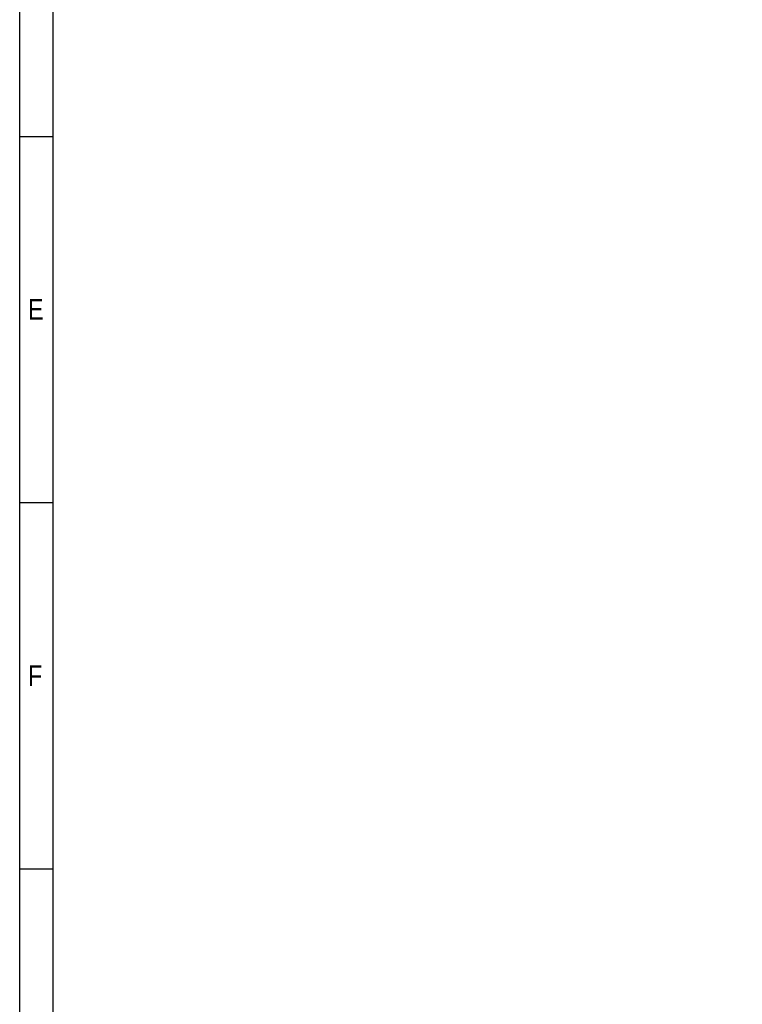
# Model space of a CAD drawing. Header units: millimetres. Extents: x 10 to 580, y 10 to 410.
# Tile 2 of 24: x 10 to 97, y 126 to 244. Entities that reach past the tile are written whole.
import ezdxf

# ---------------------------------------------------------------- set-up
doc = ezdxf.new("R2010")
doc.units = ezdxf.units.MM
doc.layers.add('10', color=7, linetype='Continuous')
doc.styles.add('SEACAD_Arial', font='arial.ttf')

msp = doc.modelspace()

# ---------------------------------------------------------------- linework, layer by layer
at = {"layer": '10', "color": 7, "linetype": 'Continuous'}
for p, q in [((14, 10), (14, 406)), ((14, 230), (10, 230)), ((14, 186), (10, 186)), ((14, 142), (10, 142))]:
    msp.add_line(p, q, dxfattribs=at)
msp.add_lwpolyline([(10, 10), (10, 410), (580, 410), (580, 10), (10, 10)], dxfattribs=at)

# ---------------------------------------------------------------- texts
at = {"layer": '10', "char_height": 2.5, "attachment_point": 1, "style": 'SEACAD_Arial'}
for s, insert, width in [('{\\farial rounded mt|b0||i0||c0|p34;\\C7;\\H2.50000002;\\W0.8;E}', (11, 210.5), 1.793488), ('{\\farial rounded mt|b0||i0||c0|p34;\\C7;\\H2.50000002;\\W0.8;F}', (11, 166.5), 1.630445)]:
    msp.add_mtext(s, dxfattribs=dict(at, insert=insert, width=width))

doc.saveas('drawing.dxf')
